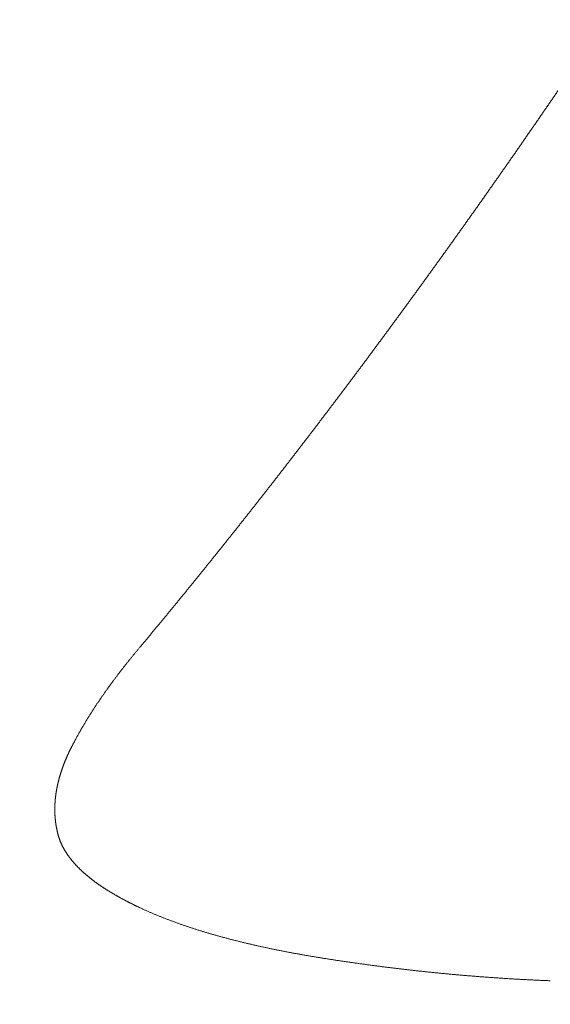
# Model space of a CAD drawing. Header units: millimetres. Extents: x -620 to 6530, y -1325 to 1325.
# Tile 43 of 180: x 153 to 180, y -1283 to -1233. Entities that reach past the tile are written whole.
import ezdxf

# ---------------------------------------------------------------- set-up
doc = ezdxf.new("R2010")
doc.units = ezdxf.units.MM
doc.layers.add('Plan', color=7, linetype='Continuous', true_color=0xffffff)

msp = doc.modelspace()

# ---------------------------------------------------------------- linework, layer by layer
at = {"layer": 'Plan', "color": 155, "linetype": 'Continuous', "lineweight": 18}
for points, knots in [([(4526.249, -1185), (4507.524, -1187.318), (4426.609, -1197.09), (4283.268, -1212.702), (4095.951, -1229.98), (3908.279, -1244.455), (3720.337, -1256.646), (3469.449, -1270.353), (3218.287, -1280.463), (2966.855, -1287.859), (2809.661, -1291.582), (2683.858, -1293.855), (2589.495, -1295.047), (2495.117, -1295.831), (2400.726, -1296.134), (2306.317, -1296.114), (2180.413, -1296.086), (1960.058, -1296.1), (1519.252, -1296.082), (889.346, -1296.145), (385.296, -1296.027), (133.222, -1295.968)], [0, 0, 0, 0, 0.01293, 0.055846, 0.098762, 0.141678, 0.184594, 0.227511, 0.313343, 0.356259, 0.399175, 0.420633, 0.442091, 0.463549, 0.485007, 0.506465, 0.527923, 0.570839, 0.656671, 0.828336, 1, 1, 1, 1]), ([(4552.156, -1185), (4525.381, -1188.386), (4436.363, -1199.242), (4284.832, -1215.745), (4097.367, -1233.037), (3909.557, -1247.523), (3721.491, -1259.722), (3470.458, -1273.437), (3219.14, -1283.553), (2967.593, -1290.953), (2810.324, -1294.677), (2684.465, -1296.951), (2590.057, -1298.144), (2495.636, -1298.928), (2401.203, -1299.232), (2306.763, -1299.212), (2180.828, -1299.184), (1960.421, -1299.198), (1519.528, -1299.179), (889.532, -1299.243), (385.447, -1299.124), (133.374, -1299.066)], [0, 0, 0, 0, 0.018379, 0.061058, 0.103738, 0.146417, 0.189096, 0.231775, 0.317133, 0.359813, 0.402492, 0.423831, 0.445171, 0.46651, 0.48785, 0.50919, 0.530529, 0.573208, 0.658567, 0.829283, 1, 1, 1, 1]), ([(4745.326, -1185), (4719.052, -1188.965), (4661.592, -1197.308), (4572.833, -1209.143), (4447.879, -1224.46), (4291.353, -1241.507), (4103.169, -1258.866), (3914.709, -1273.402), (3726.071, -1285.638), (3474.389, -1299.388), (3222.377, -1309.532), (2970.337, -1316.947), (2812.739, -1320.678), (2686.615, -1322.957), (2591.986, -1324.153), (2497.352, -1324.939), (2402.723, -1325.243), (2308.155, -1325.223), (2182.125, -1325.195), (1961.558, -1325.209), (1520.392, -1325.19), (890.115, -1325.254), (385.915, -1325.135), (133.843, -1325.077)], [0, 0, 0, 0, 0.017281, 0.037755, 0.058228, 0.099175, 0.140121, 0.181068, 0.222014, 0.262961, 0.344854, 0.385801, 0.426748, 0.447221, 0.467694, 0.488167, 0.508641, 0.529114, 0.549587, 0.590534, 0.672427, 0.836214, 1, 1, 1, 1])]:
    msp.add_open_spline(points, degree=3, knots=knots, dxfattribs=at)
at = {"layer": 'Plan', "color": 155, "linetype": 'Continuous', "lineweight": 13}
for points, knots in [([(158.815, -1264.435), (158.853, -1264.389), (158.929, -1264.299), (159.043, -1264.162), (159.157, -1264.025), (159.271, -1263.889), (159.385, -1263.752), (159.499, -1263.614), (159.613, -1263.477), (159.728, -1263.339), (159.842, -1263.201), (159.956, -1263.063), (160.07, -1262.925), (160.184, -1262.786), (160.299, -1262.648), (160.413, -1262.509), (160.527, -1262.37), (160.641, -1262.231), (160.756, -1262.091), (160.87, -1261.951), (160.985, -1261.812), (161.099, -1261.672), (161.213, -1261.531), (161.328, -1261.391), (161.442, -1261.25), (161.557, -1261.109), (161.671, -1260.968), (161.786, -1260.827), (161.901, -1260.686), (162.015, -1260.544), (162.13, -1260.402), (162.244, -1260.26), (162.359, -1260.118), (162.474, -1259.975), (162.588, -1259.833), (162.703, -1259.69), (162.818, -1259.547), (162.933, -1259.404), (163.048, -1259.26), (163.162, -1259.116), (163.277, -1258.973), (163.392, -1258.829), (163.507, -1258.684), (163.622, -1258.54), (163.737, -1258.395), (163.852, -1258.251), (163.967, -1258.106), (164.082, -1257.96), (164.197, -1257.815), (164.312, -1257.669), (164.427, -1257.524), (164.542, -1257.378), (164.657, -1257.231), (164.772, -1257.085), (164.887, -1256.938), (165.002, -1256.792), (165.118, -1256.645), (165.233, -1256.498), (165.348, -1256.35), (165.463, -1256.203), (165.579, -1256.055), (165.694, -1255.907), (165.809, -1255.759), (165.924, -1255.61), (166.04, -1255.462), (166.155, -1255.313), (166.271, -1255.164), (166.386, -1255.015), (166.501, -1254.866), (166.617, -1254.716), (166.732, -1254.567), (166.848, -1254.417), (166.963, -1254.267), (167.079, -1254.116), (167.194, -1253.966), (167.31, -1253.815), (167.425, -1253.664), (167.541, -1253.513), (167.657, -1253.362), (167.772, -1253.211), (167.888, -1253.059), (168.003, -1252.907), (168.119, -1252.755), (168.235, -1252.603), (168.351, -1252.451), (168.466, -1252.298), (168.582, -1252.145), (168.698, -1251.992), (168.814, -1251.839), (168.929, -1251.686), (169.045, -1251.532), (169.161, -1251.379), (169.277, -1251.225), (169.393, -1251.071), (169.509, -1250.916), (169.624, -1250.762), (169.74, -1250.607), (169.856, -1250.452), (169.972, -1250.297), (170.088, -1250.142), (170.204, -1249.986), (170.32, -1249.831), (170.436, -1249.675), (170.552, -1249.519), (170.668, -1249.363), (170.784, -1249.206), (170.9, -1249.05), (171.016, -1248.893), (171.132, -1248.736), (171.249, -1248.579), (171.365, -1248.421), (171.481, -1248.264), (171.597, -1248.106), (171.713, -1247.948), (171.829, -1247.79), (171.946, -1247.632), (172.062, -1247.473), (172.178, -1247.315), (172.294, -1247.156), (172.41, -1246.997), (172.527, -1246.838), (172.643, -1246.678), (172.759, -1246.519), (172.876, -1246.359), (172.992, -1246.199), (173.108, -1246.039), (173.225, -1245.878), (173.341, -1245.718), (173.457, -1245.557), (173.574, -1245.396), (173.69, -1245.235), (173.807, -1245.074), (173.923, -1244.912), (174.039, -1244.751), (174.156, -1244.589), (174.272, -1244.427), (174.389, -1244.265), (174.505, -1244.102), (174.622, -1243.94), (174.738, -1243.777), (174.855, -1243.614), (174.971, -1243.451), (175.088, -1243.288), (175.204, -1243.124), (175.321, -1242.961), (175.438, -1242.797), (175.554, -1242.633), (175.671, -1242.468), (175.787, -1242.304), (175.904, -1242.139), (176.021, -1241.975), (176.137, -1241.81), (176.254, -1241.645), (176.371, -1241.479), (176.487, -1241.314), (176.604, -1241.148), (176.721, -1240.982), (176.837, -1240.816), (176.954, -1240.65), (177.071, -1240.484), (177.188, -1240.317), (177.304, -1240.15), (177.421, -1239.983), (177.538, -1239.816), (177.655, -1239.649), (177.771, -1239.481), (177.888, -1239.314), (178.005, -1239.146), (178.122, -1238.978), (178.239, -1238.81), (178.355, -1238.641), (178.472, -1238.473), (178.589, -1238.304), (178.706, -1238.135), (178.823, -1237.966), (178.94, -1237.797), (179.057, -1237.627), (179.173, -1237.457), (179.29, -1237.288), (179.407, -1237.118), (179.524, -1236.948), (179.641, -1236.777), (179.758, -1236.607), (179.875, -1236.436), (179.992, -1236.265), (180.109, -1236.094), (180.226, -1235.923), (180.343, -1235.751), (180.46, -1235.58), (180.577, -1235.408), (180.694, -1235.236), (180.811, -1235.064), (180.928, -1234.892), (181.045, -1234.719), (181.162, -1234.547), (181.279, -1234.374), (181.396, -1234.201), (181.513, -1234.028), (181.63, -1233.854), (181.747, -1233.681), (181.864, -1233.507), (181.942, -1233.391), (181.981, -1233.333)], [0, 0, 0, 0, 0.005, 0.01, 0.015, 0.02, 0.025, 0.03, 0.035, 0.04, 0.045, 0.05, 0.055, 0.06, 0.065, 0.07, 0.075, 0.08, 0.085, 0.09, 0.095, 0.099999, 0.104999, 0.109999, 0.114999, 0.119999, 0.124999, 0.129999, 0.134999, 0.139999, 0.144999, 0.149999, 0.154999, 0.159999, 0.164999, 0.169999, 0.174999, 0.179998, 0.184998, 0.189998, 0.194998, 0.199998, 0.204998, 0.209998, 0.214998, 0.219998, 0.224998, 0.229998, 0.234998, 0.239997, 0.244997, 0.249997, 0.254997, 0.259997, 0.264997, 0.269997, 0.274997, 0.279997, 0.284997, 0.289997, 0.294996, 0.299996, 0.304996, 0.309996, 0.314996, 0.319996, 0.324996, 0.329996, 0.334996, 0.339996, 0.344996, 0.349996, 0.354995, 0.359995, 0.364995, 0.369995, 0.374995, 0.379995, 0.384995, 0.389995, 0.394995, 0.399995, 0.404995, 0.409995, 0.414995, 0.419995, 0.424994, 0.429994, 0.434994, 0.439994, 0.444994, 0.449994, 0.454994, 0.459994, 0.464994, 0.469994, 0.474994, 0.479994, 0.484994, 0.489994, 0.494994, 0.499994, 0.504994, 0.509994, 0.514994, 0.519994, 0.524994, 0.529994, 0.534994, 0.539994, 0.544994, 0.549994, 0.554994, 0.559994, 0.564994, 0.569994, 0.574994, 0.579994, 0.584994, 0.589994, 0.594994, 0.599994, 0.604994, 0.609994, 0.614994, 0.619994, 0.624994, 0.629994, 0.634994, 0.639994, 0.644994, 0.649994, 0.654994, 0.659994, 0.664994, 0.669994, 0.674994, 0.679994, 0.684995, 0.689995, 0.694995, 0.699995, 0.704995, 0.709995, 0.714995, 0.719995, 0.724995, 0.729995, 0.734995, 0.739995, 0.744996, 0.749996, 0.754996, 0.759996, 0.764996, 0.769996, 0.774996, 0.779996, 0.784996, 0.789997, 0.794997, 0.799997, 0.804997, 0.809997, 0.814997, 0.819997, 0.824997, 0.829997, 0.834998, 0.839998, 0.844998, 0.849998, 0.854998, 0.859998, 0.864998, 0.869998, 0.874998, 0.879998, 0.884999, 0.889999, 0.894999, 0.899999, 0.904999, 0.909999, 0.914999, 0.919999, 0.924999, 0.929999, 0.934999, 0.94, 0.945, 0.95, 0.955, 0.96, 0.965, 0.97, 0.975, 0.98, 0.985, 0.99, 0.995, 1, 1, 1, 1]), ([(155.327, -1269.543), (155.336, -1269.525), (155.354, -1269.489), (155.381, -1269.436), (155.408, -1269.383), (155.436, -1269.33), (155.464, -1269.277), (155.492, -1269.224), (155.52, -1269.17), (155.549, -1269.117), (155.577, -1269.064), (155.606, -1269.011), (155.635, -1268.958), (155.665, -1268.905), (155.694, -1268.851), (155.724, -1268.798), (155.754, -1268.745), (155.784, -1268.692), (155.815, -1268.639), (155.845, -1268.585), (155.876, -1268.532), (155.907, -1268.479), (155.939, -1268.426), (155.97, -1268.372), (156.002, -1268.319), (156.034, -1268.266), (156.066, -1268.213), (156.098, -1268.159), (156.13, -1268.106), (156.163, -1268.053), (156.196, -1268), (156.229, -1267.947), (156.262, -1267.893), (156.296, -1267.84), (156.329, -1267.787), (156.363, -1267.734), (156.397, -1267.68), (156.432, -1267.627), (156.466, -1267.574), (156.501, -1267.521), (156.535, -1267.467), (156.571, -1267.414), (156.606, -1267.361), (156.641, -1267.308), (156.677, -1267.254), (156.713, -1267.201), (156.749, -1267.148), (156.785, -1267.095), (156.821, -1267.041), (156.858, -1266.988), (156.894, -1266.935), (156.931, -1266.882), (156.968, -1266.828), (157.006, -1266.775), (157.043, -1266.722), (157.081, -1266.669), (157.118, -1266.615), (157.156, -1266.562), (157.195, -1266.509), (157.233, -1266.456), (157.272, -1266.402), (157.31, -1266.349), (157.349, -1266.296), (157.388, -1266.243), (157.427, -1266.189), (157.467, -1266.136), (157.506, -1266.083), (157.546, -1266.03), (157.586, -1265.976), (157.626, -1265.923), (157.666, -1265.87), (157.707, -1265.817), (157.748, -1265.764), (157.788, -1265.71), (157.829, -1265.657), (157.87, -1265.604), (157.912, -1265.551), (157.953, -1265.498), (157.995, -1265.444), (158.036, -1265.391), (158.078, -1265.338), (158.12, -1265.285), (158.163, -1265.232), (158.205, -1265.179), (158.248, -1265.125), (158.29, -1265.072), (158.333, -1265.019), (158.376, -1264.966), (158.42, -1264.913), (158.463, -1264.86), (158.506, -1264.807), (158.55, -1264.753), (158.594, -1264.7), (158.638, -1264.647), (158.682, -1264.594), (158.726, -1264.541), (158.771, -1264.488), (158.8, -1264.453), (158.815, -1264.435)], [0, 0, 0, 0, 0.010417, 0.020833, 0.031249, 0.041665, 0.05208, 0.062496, 0.072911, 0.083326, 0.093741, 0.104156, 0.11457, 0.124985, 0.135399, 0.145814, 0.156228, 0.166642, 0.177056, 0.187471, 0.197885, 0.208299, 0.218713, 0.229127, 0.239541, 0.249956, 0.26037, 0.270784, 0.281199, 0.291613, 0.302027, 0.312442, 0.322857, 0.333271, 0.343686, 0.354101, 0.364516, 0.374931, 0.385347, 0.395762, 0.406177, 0.416593, 0.427009, 0.437425, 0.447841, 0.458257, 0.468673, 0.479089, 0.489506, 0.499923, 0.510339, 0.520756, 0.531173, 0.541591, 0.552008, 0.562425, 0.572843, 0.583261, 0.593679, 0.604096, 0.614515, 0.624933, 0.635351, 0.645769, 0.656188, 0.666606, 0.677025, 0.687444, 0.697863, 0.708281, 0.7187, 0.729119, 0.739538, 0.749957, 0.760376, 0.770796, 0.781215, 0.791634, 0.802053, 0.812472, 0.822891, 0.83331, 0.843729, 0.854148, 0.864567, 0.874986, 0.885404, 0.895823, 0.906241, 0.91666, 0.927078, 0.937496, 0.947914, 0.958331, 0.968749, 0.979166, 0.989583, 1, 1, 1, 1]), ([(154.665, -1273.95), (154.663, -1273.939), (154.657, -1273.918), (154.649, -1273.885), (154.64, -1273.853), (154.633, -1273.82), (154.625, -1273.787), (154.618, -1273.755), (154.611, -1273.722), (154.604, -1273.689), (154.597, -1273.657), (154.59, -1273.624), (154.584, -1273.591), (154.578, -1273.559), (154.572, -1273.526), (154.567, -1273.493), (154.561, -1273.46), (154.556, -1273.427), (154.551, -1273.395), (154.547, -1273.362), (154.542, -1273.329), (154.538, -1273.296), (154.534, -1273.263), (154.53, -1273.23), (154.527, -1273.197), (154.523, -1273.164), (154.52, -1273.131), (154.517, -1273.098), (154.515, -1273.065), (154.512, -1273.032), (154.51, -1272.999), (154.508, -1272.966), (154.506, -1272.933), (154.504, -1272.899), (154.503, -1272.866), (154.502, -1272.833), (154.501, -1272.8), (154.5, -1272.767), (154.499, -1272.733), (154.499, -1272.7), (154.499, -1272.667), (154.499, -1272.634), (154.499, -1272.6), (154.5, -1272.567), (154.501, -1272.534), (154.501, -1272.501), (154.503, -1272.467), (154.504, -1272.434), (154.505, -1272.4), (154.507, -1272.367), (154.509, -1272.334), (154.511, -1272.3), (154.514, -1272.267), (154.516, -1272.233), (154.519, -1272.2), (154.522, -1272.167), (154.525, -1272.133), (154.528, -1272.1), (154.532, -1272.066), (154.536, -1272.033), (154.54, -1271.999), (154.544, -1271.966), (154.548, -1271.932), (154.553, -1271.899), (154.557, -1271.865), (154.562, -1271.831), (154.567, -1271.798), (154.573, -1271.764), (154.578, -1271.731), (154.584, -1271.697), (154.59, -1271.664), (154.596, -1271.63), (154.602, -1271.596), (154.609, -1271.563), (154.615, -1271.529), (154.622, -1271.495), (154.629, -1271.462), (154.637, -1271.428), (154.644, -1271.394), (154.652, -1271.361), (154.659, -1271.327), (154.667, -1271.294), (154.676, -1271.26), (154.684, -1271.226), (154.693, -1271.192), (154.701, -1271.159), (154.71, -1271.125), (154.719, -1271.091), (154.729, -1271.058), (154.738, -1271.024), (154.748, -1270.99), (154.758, -1270.957), (154.768, -1270.923), (154.778, -1270.889), (154.788, -1270.855), (154.799, -1270.822), (154.809, -1270.788), (154.82, -1270.754), (154.831, -1270.721), (154.843, -1270.687), (154.854, -1270.653), (154.866, -1270.62), (154.878, -1270.586), (154.89, -1270.552), (154.902, -1270.518), (154.914, -1270.485), (154.926, -1270.451), (154.939, -1270.417), (154.952, -1270.384), (154.965, -1270.35), (154.978, -1270.316), (154.991, -1270.282), (155.005, -1270.249), (155.019, -1270.215), (155.032, -1270.181), (155.047, -1270.148), (155.061, -1270.114), (155.075, -1270.08), (155.09, -1270.047), (155.104, -1270.013), (155.119, -1269.979), (155.134, -1269.946), (155.149, -1269.912), (155.165, -1269.878), (155.18, -1269.845), (155.196, -1269.811), (155.211, -1269.778), (155.227, -1269.744), (155.244, -1269.71), (155.26, -1269.677), (155.276, -1269.643), (155.293, -1269.61), (155.31, -1269.576), (155.321, -1269.554), (155.327, -1269.543)], [0, 0, 0, 0, 0.007575, 0.01515, 0.022724, 0.030297, 0.03787, 0.045442, 0.053013, 0.060584, 0.068155, 0.075725, 0.083294, 0.090863, 0.098432, 0.106001, 0.113569, 0.121137, 0.128704, 0.136272, 0.143839, 0.151406, 0.158973, 0.166539, 0.174106, 0.181672, 0.189239, 0.196805, 0.204371, 0.211938, 0.219504, 0.227071, 0.234637, 0.242204, 0.24977, 0.257337, 0.264904, 0.272471, 0.280038, 0.287606, 0.295173, 0.302741, 0.310309, 0.317877, 0.325446, 0.333015, 0.340584, 0.348153, 0.355722, 0.363292, 0.370862, 0.378433, 0.386003, 0.393575, 0.401146, 0.408718, 0.41629, 0.423862, 0.431435, 0.439008, 0.446581, 0.454155, 0.461729, 0.469304, 0.476879, 0.484454, 0.49203, 0.499606, 0.507182, 0.514759, 0.522336, 0.529913, 0.537491, 0.545069, 0.552648, 0.560226, 0.567806, 0.575385, 0.582965, 0.590545, 0.598125, 0.605706, 0.613287, 0.620868, 0.62845, 0.636032, 0.643614, 0.651196, 0.658779, 0.666362, 0.673945, 0.681528, 0.689112, 0.696695, 0.704279, 0.711863, 0.719447, 0.727032, 0.734616, 0.7422, 0.749785, 0.75737, 0.764954, 0.772539, 0.780124, 0.787709, 0.795293, 0.802878, 0.810463, 0.818047, 0.825632, 0.833216, 0.8408, 0.848384, 0.855968, 0.863552, 0.871136, 0.878719, 0.886302, 0.893885, 0.901467, 0.909049, 0.916631, 0.924212, 0.931793, 0.939374, 0.946954, 0.954534, 0.962113, 0.969691, 0.977269, 0.984847, 0.992424, 1, 1, 1, 1]), ([(158.784, -1277.64), (158.768, -1277.632), (158.736, -1277.617), (158.688, -1277.594), (158.641, -1277.572), (158.593, -1277.549), (158.546, -1277.526), (158.499, -1277.503), (158.452, -1277.48), (158.406, -1277.457), (158.359, -1277.434), (158.313, -1277.41), (158.267, -1277.387), (158.221, -1277.363), (158.175, -1277.34), (158.129, -1277.316), (158.084, -1277.293), (158.039, -1277.269), (157.994, -1277.245), (157.949, -1277.221), (157.904, -1277.197), (157.86, -1277.173), (157.815, -1277.149), (157.771, -1277.124), (157.728, -1277.1), (157.684, -1277.075), (157.641, -1277.051), (157.597, -1277.026), (157.554, -1277.001), (157.512, -1276.977), (157.469, -1276.952), (157.427, -1276.927), (157.385, -1276.902), (157.343, -1276.877), (157.301, -1276.851), (157.26, -1276.826), (157.219, -1276.801), (157.178, -1276.775), (157.137, -1276.75), (157.097, -1276.724), (157.057, -1276.698), (157.017, -1276.672), (156.977, -1276.646), (156.938, -1276.62), (156.898, -1276.594), (156.859, -1276.568), (156.821, -1276.542), (156.782, -1276.515), (156.744, -1276.489), (156.706, -1276.462), (156.669, -1276.436), (156.631, -1276.409), (156.594, -1276.382), (156.557, -1276.355), (156.521, -1276.328), (156.484, -1276.301), (156.448, -1276.274), (156.413, -1276.247), (156.377, -1276.22), (156.342, -1276.192), (156.307, -1276.165), (156.273, -1276.137), (156.238, -1276.109), (156.204, -1276.082), (156.171, -1276.054), (156.137, -1276.026), (156.104, -1275.998), (156.071, -1275.97), (156.039, -1275.941), (156.007, -1275.913), (155.975, -1275.885), (155.943, -1275.856), (155.912, -1275.828), (155.881, -1275.799), (155.85, -1275.77), (155.82, -1275.742), (155.79, -1275.713), (155.76, -1275.684), (155.731, -1275.655), (155.702, -1275.625), (155.673, -1275.596), (155.645, -1275.567), (155.617, -1275.537), (155.589, -1275.508), (155.562, -1275.478), (155.535, -1275.449), (155.508, -1275.419), (155.482, -1275.389), (155.456, -1275.359), (155.43, -1275.33), (155.405, -1275.3), (155.38, -1275.269), (155.355, -1275.239), (155.331, -1275.209), (155.307, -1275.179), (155.283, -1275.148), (155.26, -1275.118), (155.237, -1275.087), (155.215, -1275.057), (155.192, -1275.026), (155.171, -1274.996), (155.149, -1274.965), (155.128, -1274.934), (155.107, -1274.903), (155.087, -1274.872), (155.067, -1274.841), (155.047, -1274.81), (155.028, -1274.779), (155.009, -1274.748), (154.991, -1274.716), (154.973, -1274.685), (154.955, -1274.654), (154.938, -1274.622), (154.921, -1274.591), (154.904, -1274.559), (154.888, -1274.528), (154.872, -1274.496), (154.857, -1274.464), (154.842, -1274.432), (154.827, -1274.401), (154.813, -1274.369), (154.799, -1274.337), (154.786, -1274.305), (154.773, -1274.273), (154.76, -1274.241), (154.748, -1274.209), (154.736, -1274.176), (154.725, -1274.144), (154.714, -1274.112), (154.703, -1274.08), (154.693, -1274.047), (154.684, -1274.015), (154.674, -1273.983), (154.668, -1273.961), (154.665, -1273.95)], [0, 0, 0, 0, 0.007571, 0.015143, 0.022716, 0.030289, 0.037864, 0.045439, 0.053016, 0.060592, 0.06817, 0.075748, 0.083326, 0.090905, 0.098484, 0.106063, 0.113643, 0.121223, 0.128803, 0.136383, 0.143963, 0.151543, 0.159123, 0.166703, 0.174283, 0.181863, 0.189442, 0.197021, 0.204601, 0.212179, 0.219758, 0.227336, 0.234914, 0.242492, 0.250069, 0.257646, 0.265223, 0.272799, 0.280375, 0.28795, 0.295525, 0.3031, 0.310674, 0.318248, 0.325822, 0.333395, 0.340969, 0.348541, 0.356114, 0.363686, 0.371259, 0.378831, 0.386402, 0.393974, 0.401546, 0.409118, 0.416689, 0.424261, 0.431833, 0.439406, 0.446978, 0.454551, 0.462124, 0.469698, 0.477272, 0.484847, 0.492422, 0.499998, 0.507575, 0.515153, 0.522732, 0.530311, 0.537891, 0.545471, 0.553052, 0.560633, 0.568215, 0.575797, 0.583379, 0.590961, 0.598544, 0.606126, 0.613709, 0.621292, 0.628874, 0.636457, 0.644039, 0.651622, 0.659204, 0.666786, 0.674367, 0.681949, 0.68953, 0.69711, 0.704691, 0.712271, 0.71985, 0.727429, 0.735008, 0.742586, 0.750164, 0.757741, 0.765318, 0.772894, 0.780469, 0.788044, 0.795619, 0.803193, 0.810767, 0.81834, 0.825912, 0.833484, 0.841056, 0.848627, 0.856198, 0.863768, 0.871338, 0.878907, 0.886476, 0.894045, 0.901614, 0.909182, 0.91675, 0.924318, 0.931886, 0.939454, 0.947021, 0.954589, 0.962157, 0.969725, 0.977293, 0.984862, 0.992431, 1, 1, 1, 1]), ([(168.223, -1280.239), (168.194, -1280.234), (168.135, -1280.225), (168.046, -1280.211), (167.958, -1280.196), (167.87, -1280.182), (167.781, -1280.168), (167.693, -1280.153), (167.605, -1280.138), (167.517, -1280.123), (167.429, -1280.109), (167.342, -1280.093), (167.254, -1280.078), (167.167, -1280.063), (167.079, -1280.048), (166.992, -1280.032), (166.905, -1280.016), (166.817, -1280.001), (166.73, -1279.985), (166.644, -1279.969), (166.557, -1279.953), (166.47, -1279.936), (166.384, -1279.92), (166.297, -1279.904), (166.211, -1279.887), (166.125, -1279.87), (166.039, -1279.853), (165.953, -1279.836), (165.867, -1279.819), (165.781, -1279.802), (165.696, -1279.785), (165.611, -1279.767), (165.525, -1279.75), (165.44, -1279.732), (165.355, -1279.714), (165.27, -1279.696), (165.186, -1279.678), (165.101, -1279.66), (165.017, -1279.641), (164.933, -1279.623), (164.848, -1279.604), (164.765, -1279.585), (164.681, -1279.566), (164.597, -1279.547), (164.514, -1279.528), (164.43, -1279.509), (164.347, -1279.489), (164.264, -1279.47), (164.181, -1279.45), (164.099, -1279.43), (164.016, -1279.41), (163.934, -1279.39), (163.852, -1279.37), (163.77, -1279.349), (163.688, -1279.329), (163.606, -1279.308), (163.525, -1279.287), (163.443, -1279.266), (163.362, -1279.245), (163.281, -1279.223), (163.2, -1279.202), (163.12, -1279.18), (163.04, -1279.159), (162.959, -1279.137), (162.879, -1279.115), (162.8, -1279.093), (162.72, -1279.07), (162.641, -1279.048), (162.561, -1279.025), (162.482, -1279.002), (162.404, -1278.98), (162.325, -1278.956), (162.247, -1278.933), (162.168, -1278.91), (162.091, -1278.886), (162.013, -1278.863), (161.935, -1278.839), (161.858, -1278.815), (161.781, -1278.791), (161.704, -1278.767), (161.628, -1278.742), (161.551, -1278.718), (161.475, -1278.693), (161.399, -1278.668), (161.324, -1278.643), (161.248, -1278.618), (161.173, -1278.593), (161.098, -1278.567), (161.024, -1278.541), (160.949, -1278.516), (160.875, -1278.49), (160.801, -1278.464), (160.728, -1278.437), (160.654, -1278.411), (160.581, -1278.384), (160.509, -1278.358), (160.436, -1278.331), (160.364, -1278.304), (160.292, -1278.277), (160.22, -1278.249), (160.149, -1278.222), (160.078, -1278.194), (160.007, -1278.167), (159.936, -1278.139), (159.866, -1278.111), (159.796, -1278.082), (159.726, -1278.054), (159.657, -1278.025), (159.588, -1277.997), (159.519, -1277.968), (159.451, -1277.939), (159.383, -1277.91), (159.315, -1277.88), (159.247, -1277.851), (159.18, -1277.821), (159.113, -1277.791), (159.047, -1277.761), (158.981, -1277.731), (158.915, -1277.701), (158.849, -1277.67), (158.806, -1277.65), (158.784, -1277.64)], [0, 0, 0, 0, 0.008403, 0.016806, 0.025209, 0.033613, 0.042017, 0.050421, 0.058826, 0.067231, 0.075636, 0.084041, 0.092446, 0.100851, 0.109257, 0.117662, 0.126068, 0.134473, 0.142878, 0.151284, 0.159689, 0.168094, 0.176499, 0.184904, 0.193309, 0.201713, 0.210118, 0.218522, 0.226926, 0.23533, 0.243733, 0.252137, 0.26054, 0.268943, 0.277346, 0.285749, 0.294151, 0.302554, 0.310956, 0.319358, 0.327759, 0.336161, 0.344563, 0.352964, 0.361365, 0.369767, 0.378168, 0.386569, 0.39497, 0.403371, 0.411773, 0.420174, 0.428576, 0.436977, 0.445379, 0.453781, 0.462183, 0.470586, 0.478989, 0.487393, 0.495796, 0.504201, 0.512606, 0.521011, 0.529417, 0.537823, 0.546229, 0.554636, 0.563042, 0.571449, 0.579857, 0.588264, 0.596671, 0.605078, 0.613486, 0.621893, 0.6303, 0.638707, 0.647114, 0.65552, 0.663927, 0.672333, 0.680739, 0.689145, 0.697551, 0.705956, 0.714361, 0.722766, 0.73117, 0.739574, 0.747978, 0.756381, 0.764784, 0.773187, 0.781589, 0.789992, 0.798393, 0.806795, 0.815196, 0.823597, 0.831998, 0.840398, 0.848798, 0.857198, 0.865598, 0.873998, 0.882397, 0.890797, 0.899196, 0.907595, 0.915995, 0.924394, 0.932794, 0.941194, 0.949593, 0.957994, 0.966394, 0.974795, 0.983196, 0.991598, 1, 1, 1, 1]), ([(179.682, -1281.369), (179.649, -1281.368), (179.584, -1281.365), (179.485, -1281.361), (179.387, -1281.357), (179.288, -1281.353), (179.19, -1281.349), (179.091, -1281.344), (178.993, -1281.34), (178.894, -1281.335), (178.796, -1281.331), (178.698, -1281.326), (178.599, -1281.321), (178.501, -1281.316), (178.403, -1281.311), (178.305, -1281.306), (178.206, -1281.3), (178.108, -1281.295), (178.01, -1281.29), (177.912, -1281.284), (177.814, -1281.278), (177.716, -1281.272), (177.618, -1281.267), (177.52, -1281.261), (177.422, -1281.254), (177.324, -1281.248), (177.226, -1281.242), (177.128, -1281.235), (177.031, -1281.229), (176.933, -1281.222), (176.835, -1281.216), (176.737, -1281.209), (176.64, -1281.202), (176.542, -1281.195), (176.444, -1281.188), (176.347, -1281.181), (176.249, -1281.173), (176.152, -1281.166), (176.054, -1281.159), (175.957, -1281.151), (175.86, -1281.143), (175.762, -1281.135), (175.665, -1281.128), (175.568, -1281.12), (175.471, -1281.112), (175.373, -1281.103), (175.276, -1281.095), (175.179, -1281.087), (175.082, -1281.078), (174.985, -1281.07), (174.888, -1281.061), (174.791, -1281.052), (174.694, -1281.044), (174.598, -1281.035), (174.501, -1281.026), (174.404, -1281.017), (174.307, -1281.007), (174.211, -1280.998), (174.114, -1280.989), (174.017, -1280.979), (173.921, -1280.97), (173.824, -1280.96), (173.728, -1280.95), (173.631, -1280.941), (173.535, -1280.931), (173.439, -1280.921), (173.343, -1280.911), (173.246, -1280.9), (173.15, -1280.89), (173.054, -1280.88), (172.958, -1280.869), (172.862, -1280.859), (172.766, -1280.848), (172.67, -1280.837), (172.574, -1280.827), (172.478, -1280.816), (172.383, -1280.805), (172.287, -1280.794), (172.191, -1280.782), (172.096, -1280.771), (172, -1280.76), (171.904, -1280.748), (171.809, -1280.737), (171.714, -1280.725), (171.618, -1280.714), (171.523, -1280.702), (171.428, -1280.69), (171.332, -1280.678), (171.237, -1280.666), (171.142, -1280.654), (171.047, -1280.642), (170.952, -1280.63), (170.857, -1280.617), (170.762, -1280.605), (170.668, -1280.592), (170.573, -1280.58), (170.478, -1280.567), (170.384, -1280.554), (170.289, -1280.541), (170.194, -1280.529), (170.1, -1280.516), (170.006, -1280.502), (169.911, -1280.489), (169.817, -1280.476), (169.723, -1280.463), (169.628, -1280.449), (169.534, -1280.436), (169.44, -1280.422), (169.346, -1280.409), (169.252, -1280.395), (169.158, -1280.381), (169.065, -1280.367), (168.971, -1280.353), (168.877, -1280.339), (168.784, -1280.325), (168.69, -1280.311), (168.597, -1280.297), (168.503, -1280.282), (168.41, -1280.268), (168.316, -1280.253), (168.254, -1280.244), (168.223, -1280.239)], [0, 0, 0, 0, 0.008403, 0.016806, 0.025208, 0.03361, 0.042012, 0.050413, 0.058814, 0.067215, 0.075615, 0.084015, 0.092415, 0.100815, 0.109215, 0.117614, 0.126013, 0.134412, 0.142811, 0.15121, 0.159609, 0.168007, 0.176406, 0.184804, 0.193203, 0.201601, 0.21, 0.218398, 0.226797, 0.235196, 0.243594, 0.251993, 0.260392, 0.26879, 0.277189, 0.285588, 0.293987, 0.302386, 0.310786, 0.319185, 0.327585, 0.335984, 0.344384, 0.352784, 0.361184, 0.369585, 0.377985, 0.386386, 0.394787, 0.403188, 0.411589, 0.419991, 0.428392, 0.436794, 0.445196, 0.453599, 0.462001, 0.470404, 0.478807, 0.48721, 0.495613, 0.504017, 0.51242, 0.520824, 0.529228, 0.537633, 0.546037, 0.554442, 0.562847, 0.571252, 0.579658, 0.588063, 0.596469, 0.604875, 0.613281, 0.621687, 0.630093, 0.6385, 0.646907, 0.655313, 0.66372, 0.672128, 0.680535, 0.688942, 0.69735, 0.705757, 0.714165, 0.722573, 0.730981, 0.739388, 0.747796, 0.756204, 0.764612, 0.77302, 0.781429, 0.789837, 0.798245, 0.806653, 0.815061, 0.823469, 0.831877, 0.840284, 0.848692, 0.8571, 0.865507, 0.873915, 0.882322, 0.890729, 0.899136, 0.907543, 0.915949, 0.924356, 0.932762, 0.941168, 0.949573, 0.957978, 0.966383, 0.974788, 0.983192, 0.991596, 1, 1, 1, 1])]:
    msp.add_open_spline(points, degree=3, knots=knots, dxfattribs=at)

doc.saveas('drawing.dxf')
